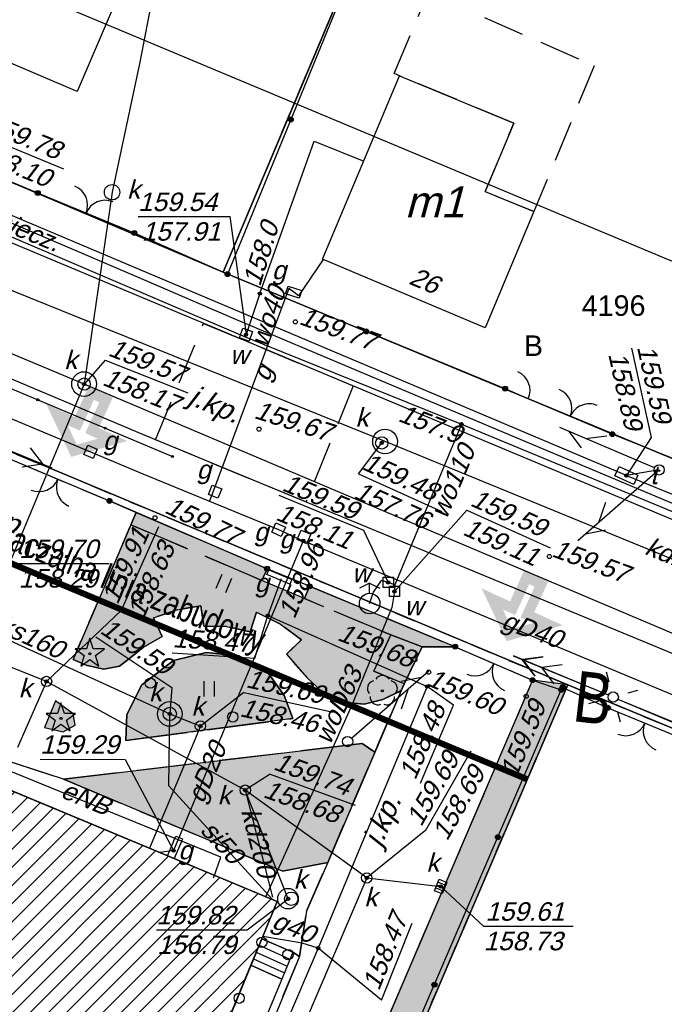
# Model space of a CAD drawing. Header units: inches. Extents: x -32878 to 1350, y -30866 to -1619.
# Tile 26 of 32: x -17475 to -14338, y -15086 to -10292. Entities that reach past the tile are written whole.
import ezdxf

# ---------------------------------------------------------------- set-up
doc = ezdxf.new("R2010")
doc.units = ezdxf.units.IN
doc.header["$MEASUREMENT"] = 0
for name, pattern in [('4001', [0]), ('4002', [2, 1, -1]), ('4003', [3, 2, -1]), ('4004', [4, 3, -1]), ('HIDDEN2', [4.7625, 3.175, -1.5875])]:
    doc.linetypes.add(name, pattern=pattern)
for name, color, linetype in [('-kis_wym', 7, 'Continuous'), ('BUDYNKI', 7, 'Continuous'), ('dim', 40, 'Continuous'), ('DROGI', 135, 'Continuous'), ('DZIALKI', 7, 'Continuous'), ('ELEMENTY_BUDYNKOW', 7, 'Continuous'), ('LINIE_NAPOWIETRZNE', 184, 'Continuous'), ('ODGIK_1', 7, 'Continuous'), ('OGRODZENIA', 9, 'Continuous'), ('ROSLINNOSC', 104, 'Continuous'), ('ROŚLINNOŚĆ', 104, 'Continuous'), ('RZEZBA', 8, 'Continuous'), ('RZEŹBA', 8, 'Continuous'), ('SYSTEM', 250, 'Continuous'), ('UZ_ENERGIA', 10, 'Continuous'), ('UZ_GAZ', 54, 'Continuous'), ('UZ_KANALIZACJA', 14, 'Continuous'), ('UZ_SPECJALNE', 7, 'Continuous'), ('UZ_TELEKOMUNIKACJA', 30, 'Continuous'), ('UZ_WODA', 140, 'Continuous'), ('UZYTKI', 7, 'Continuous'), ('ZIELEN', 84, 'Continuous')]:
    doc.layers.add(name, color=color, linetype=linetype)
doc.layers.add('area', color=6, linetype='Continuous', plot=False)
doc.layers.add('sc', color=4, linetype='Continuous', lineweight=30)
doc.styles.add('arialce', font='arial.ttf', dxfattribs={"width": 0.8})
doc.styles.get("Standard").update_dxf_attribs({"font": 'arial.ttf'})

# ---------------------------------------------------------------- blocks, each defined once
blk = doc.blocks.new('2283')
at = {"layer": 'OGRODZENIA', "color": 184, "linetype": 'Continuous'}
blk.add_line((0, 0), (0, 1), dxfattribs=at)
blk = doc.blocks.new('1283')
at = {"layer": 'OGRODZENIA', "color": 184, "linetype": 'Continuous'}
for centre, start, end in [((0, 2), 270, 0), ((0, -2), 0, 90)]:
    blk.add_arc(centre, 2, start, end, dxfattribs=at)
blk = doc.blocks.new('2284')
at = {"layer": 'OGRODZENIA', "color": 184, "linetype": 'Continuous'}
blk.add_line((0, 0), (0, 1), dxfattribs=at)
blk = doc.blocks.new('1284')
at = {"layer": 'OGRODZENIA', "color": 184, "linetype": 'Continuous'}
blk.add_arc((0, 2), 2, 270, 0, dxfattribs=at)
blk = doc.blocks.new('1281')
at = {"layer": 'OGRODZENIA', "color": 184, "linetype": 'Continuous'}
for radius in [0.24, 0.16, 0.08]:
    blk.add_circle((0, 0), radius, dxfattribs=at)
blk = doc.blocks.new('1557')
at = {"layer": 'DROGI', "color": 8, "linetype": 'Continuous'}
blk.add_circle((0, 0), 0.5, dxfattribs=at)
blk = doc.blocks.new('1314')
at = {"layer": 'ELEMENTY_BUDYNKOW', "color": 7, "linetype": 'Continuous'}
blk.add_circle((0, 0), 0.5, dxfattribs=at)
blk = doc.blocks.new('1811')
at = {"layer": 'RZEŹBA', "color": 8, "linetype": 'Continuous'}
blk.add_circle((0, 0), 0.2, dxfattribs=at)
blk = doc.blocks.new('1746')
at = {"layer": 'UZ_GAZ', "color": 54, "linetype": 'Continuous'}
for radius in [0.16, 0.08]:
    blk.add_circle((0, 0), radius, dxfattribs=at)
blk = doc.blocks.new('1718')
at = {"layer": 'UZ_WODA', "color": 5, "linetype": 'Continuous'}
for p, q in [((0, 2), (-1, 1.5)), ((0, 1), (0, 2)), ((0, 2), (1, 1.5))]:
    blk.add_line(p, q, dxfattribs=at)
blk.add_circle((0, 0), 1, dxfattribs=at)
blk = doc.blocks.new('1576')
at = {"layer": 'DROGI', "color": 8, "linetype": 'Continuous'}
blk.add_circle((0, 0), 0.1, dxfattribs=at)
blk = doc.blocks.new('1363')
at = {"layer": 'LINIE_NAPOWIETRZNE', "color": 184, "linetype": 'Continuous'}
for p, q in [((0, 1.5), (0, 2.5)), ((-1.5, 0), (-2.5, 0)), ((1.5, 0), (2.5, 0)), ((0, -1.5), (0, -2.5))]:
    blk.add_line(p, q, dxfattribs=at)
blk = doc.blocks.new('1412')
at = {"layer": 'ROSLINNOSC', "color": 104, "linetype": 'Continuous'}
for p, q in [((0, 1.5), (-0.33, 0.47)), ((0.33, 0.47), (0, 1.5)), ((-0.33, 0.47), (-1.43, 0.47)), ((-1.43, 0.47), (-0.55, -0.17)), ((1.43, 0.47), (0.33, 0.47)), ((0.55, -0.17), (1.43, 0.47)), ((-0.55, -0.17), (-0.88, -1.21)), ((-0.88, -1.21), (0, -0.57)), ((0, -0.57), (0.88, -1.21)), ((0.88, -1.21), (0.55, -0.17))]:
    blk.add_line(p, q, dxfattribs=at)
blk.add_circle((0, 0), 0.1, dxfattribs=at)
blk = doc.blocks.new('1422')
at = {"layer": 'ROSLINNOSC', "color": 104, "linetype": 'Continuous'}
blk.add_circle((0, 0), 0.1, dxfattribs=at)
for centre, start, end in [((-0.71, 0.23), 102.5, 221.75), ((0, 0.75), 30.19, 149.77), ((0.71, 0.23), 318.3, 77.49), ((-0.44, -0.61), 174.33, 293.45), ((0.44, -0.61), 246.24, 5.74)]:
    blk.add_arc(centre, 0.75, start, end, dxfattribs=at)
blk = doc.blocks.new('1716')
at = {"layer": 'UZ_WODA', "color": 5, "linetype": 'Continuous'}
for radius in [0.16, 0.08]:
    blk.add_circle((0, 0), radius, dxfattribs=at)
blk = doc.blocks.new('1367')
at = {"layer": 'LINIE_NAPOWIETRZNE', "color": 30, "linetype": 'Continuous'}
for p, q in [((0, 0.5), (0, 10.5)), ((-1, 7.8), (0, 9.53)), ((0, 7.8), (1.04, 5.99))]:
    blk.add_line(p, q, dxfattribs=at)
blk = doc.blocks.new('1047')
at = {"layer": 'LINIE_NAPOWIETRZNE', "color": 1, "linetype": 'Continuous'}
blk.add_line((0, 0.5), (0, 10.5), dxfattribs=at)
blk = doc.blocks.new('1046')
at = {"layer": 'LINIE_NAPOWIETRZNE', "color": 1, "linetype": 'Continuous'}
for p in [(-1, 7.8), (1, 7.8)]:
    blk.add_line(p, (0, 9.53), dxfattribs=at)
blk = doc.blocks.new('1361')
at = {"layer": 'LINIE_NAPOWIETRZNE', "color": 184, "linetype": 'Continuous'}
blk.add_circle((0, 0), 0.5, dxfattribs=at)
blk = doc.blocks.new('1726')
at = {"layer": 'UZ_KANALIZACJA', "color": 14, "linetype": 'Continuous'}
for radius in [0.16, 0.08]:
    blk.add_circle((0, 0), radius, dxfattribs=at)
blk = doc.blocks.new('1756')
at = {"layer": 'UZ_TELEKOMUNIKACJA', "color": 30, "linetype": 'Continuous'}
for radius in [0.16, 0.08]:
    blk.add_circle((0, 0), radius, dxfattribs=at)
blk = doc.blocks.new('1450')
at = {"layer": 'ROŚLINNOŚĆ', "color": 104, "linetype": 'Continuous'}
for p, q in [((-0.5, 0), (-0.5, 1.5)), ((0.5, 0), (0.5, 1.5))]:
    blk.add_line(p, q, dxfattribs=at)
blk = doc.blocks.new('1001')
at = {"layer": 'SYSTEM', "color": 250, "linetype": 'Continuous'}
blk.add_line((0, 0), (0, 0), dxfattribs=at)
blk = doc.blocks.new('1045')
at = {"layer": 'LINIE_NAPOWIETRZNE', "color": 1, "linetype": 'Continuous'}
for p, q in [((-1, 7.8), (0, 9.53)), ((1, 7.8), (0, 9.53)), ((-1, 5.8), (0, 7.53)), ((1, 5.8), (0, 7.53))]:
    blk.add_line(p, q, dxfattribs=at)
blk = doc.blocks.new('nxsd')
at = {"layer": 'BUDYNKI', "color": 7, "linetype": '4001'}
for points in [[(40, 110.25, 0), (43.83, 119.2, 0), (44.91, 121.72, 0), (66.041, 112.701, 0), (70.94, 110.61, 0), (66.02, 99.12, 0), (40, 110.25, 0)], [(81.71, 99.88, 0), (87.27, 97.57, 0), (85.87, 94.24, 0), (88.25, 93.27, 0), (85.87, 87.6, 0), (77.95, 90.95, 0), (81.71, 99.88, 0)], [(75.75, 59.68, 0), (70.91, 47.89, 0), (59.63, 52.59, 0), (56.38, 44.4, 0), (46.92, 21.62, 0), (32.423, 27.62, 0), (34.74, 33.219, 0), (33.337, 33.8, 0), (35.591, 39.235, 0), (32.572, 40.467, 0), (31.537, 37.93, 0), (8.55, 47.31, 0), (13.33, 59, 0), (13.46, 58.95, 0), (14.88, 62.38, 0), (37.69, 52.99, 0), (40.54, 54.28, 0), (42.77, 59.62, 0), (17.48, 70.19, 0), (22.44, 81.91, 0), (75.75, 59.68, 0)]]:
    blk.add_polyline3d(points, dxfattribs=at)
at = {"layer": 'BUDYNKI', "color": 7, "linetype": '4003'}
blk.add_polyline3d([(81.71, 99.88, 0), (81.45, 99.99, 0), (83.09, 103.92, 0), (91.18, 100.37, 0), (88.25, 93.27, 0), (85.87, 94.24, 0), (87.27, 97.57, 0), (81.71, 99.88, 0)], dxfattribs=at)
at = {"layer": 'DROGI', "color": 8, "linetype": '4001'}
for p, q in [((-8.874, 121.768), (100.092, 76.131)), ((69.328, 82.365), (-7.891, 114.842)), ((57.536, 86.872, 159.707), (70.661, 81.342, 159.637)), ((97.842, 70.568), (69.328, 82.365)), ((82.8, 72.07), (81.93, 70.27)), ((88.18, 70.45, 159.989), (64.21, 14.47, 159.989)), ((81.93, 70.27), (78.21, 61.58)), ((76.51, 57.2), (76.84, 56.99)), ((76.84, 56.99), (73.73, 49.51))]:
    blk.add_line(p, q, dxfattribs=at)
at = {"layer": 'DROGI', "color": 8, "linetype": '4003'}
for p, q in [((69.831, 82.157), (72.172, 87.824)), ((72.172, 87.824), (79.454, 84.775)), ((79.454, 84.775), (77.151, 79.129)), ((77.151, 79.129), (69.831, 82.157)), ((81.93, 70.27), (82.8, 72.07)), ((82.8, 72.07), (84.41, 72.08)), ((84.41, 72.08), (88.18, 70.45)), ((88.18, 70.45), (79.172, 49.413)), ((81.79, 69.94), (81.93, 70.27)), ((80.5, 66.94), (81.79, 69.94)), ((78.21, 61.58), (80.5, 66.94)), ((77.18, 59.21), (78.21, 61.58)), ((76.84, 56.99), (77.18, 59.21)), ((73.73, 49.51), (76.84, 56.99))]:
    blk.add_line(p, q, dxfattribs=at)
at = {"layer": 'DROGI', "color": 8, "linetype": '4004'}
for p, q in [((62.58, 81.3), (67.59, 79.18)), ((67.59, 79.18), (68.89, 78.621)), ((68.89, 78.621), (65.82, 71.46)), ((68.633, 78.022), (68.89, 78.621)), ((68.89, 78.621), (75.26, 75.88)), ((75.01, 75.31), (68.633, 78.022)), ((75.26, 75.88), (75.01, 75.31)), ((77.08, 74.42), (77.33, 75.02)), ((77.33, 75.02), (84.41, 72.08)), ((81.29, 72.66), (77.08, 74.42)), ((69.73, 73.48), (70.88, 73.88)), ((70.88, 73.88), (72.04, 74.07)), ((72.04, 74.07), (72.18, 73.08)), ((70.15, 72.57), (69.73, 73.48)), ((74.43, 72.81), (74.74, 73.76)), ((74.74, 73.76), (75.92, 73.18)), ((72.18, 73.08), (73.29, 73.06)), ((73.29, 73.06), (74.43, 72.81)), ((75.92, 73.18), (76.93, 72.42)), ((69.24, 72.06), (70.15, 72.57)), ((76.93, 72.42), (76.2, 71.71)), ((80.46, 70.89), (81.29, 72.66)), ((82.8, 72.07), (81.29, 72.66)), ((81.29, 72.66), (82.8, 72.07)), ((68.66, 71.58), (69.24, 72.06)), ((82.8, 72.07), (81.93, 70.27)), ((84.41, 72.08), (82.8, 72.07)), ((65.82, 71.46), (66.5, 71.17)), ((68.08, 71.14), (68.66, 71.58)), ((72.3, 71.8), (70.71, 71.41)), ((73.88, 71.64), (72.3, 71.8)), ((75.33, 70.78), (73.88, 71.64)), ((76.2, 71.71), (77.19, 70.58)), ((66.5, 71.17), (67.32, 70.99)), ((67.32, 70.99), (68.08, 71.14)), ((70.71, 71.41), (69.17, 70.22)), ((76.1, 69.71), (75.33, 70.78)), ((77.19, 70.58), (77.94, 69.88)), ((81.93, 70.27), (80.46, 70.89)), ((69.17, 70.22), (68.44, 68.78)), ((76.51, 68.58), (76.1, 69.71)), ((77.94, 69.88), (78.92, 69.38)), ((81.79, 69.94), (80.5, 66.94)), ((80.9, 69.51), (81.79, 69.94)), ((64.97, 69.45), (64.43, 68.14)), ((65.83, 68.81), (64.97, 69.45)), ((78.92, 69.38), (79.98, 69.29)), ((79.98, 69.29), (80.9, 69.51)), ((65.92, 68.26), (65.83, 68.81)), ((68.44, 68.78), (68.39, 67.51)), ((68.39, 67.51), (76.51, 68.58)), ((64.43, 68.14), (65.33, 67.93)), ((65.33, 67.93), (65.92, 68.26)), ((79.88, 67.36), (65.36, 65.63)), ((80.5, 66.94), (79.88, 67.36)), ((61.97, 66.74), (65.36, 65.63)), ((65.36, 65.63), (61.97, 66.74)), ((75.75, 59.68), (61.479, 65.631)), ((65.36, 65.63), (76.006, 61.15)), ((76.006, 61.15), (78.21, 61.58)), ((78.21, 61.58), (77.18, 59.21)), ((75.002, 57.858), (75.75, 59.68)), ((77.18, 59.21), (76.84, 56.99)), ((76.51, 57.2), (75.002, 57.858)), ((76.84, 56.99), (76.51, 57.2))]:
    blk.add_line(p, q, dxfattribs=at)
at = {"layer": 'DZIALKI', "color": 7, "linetype": '4001'}
for p, q in [((73.12, 90.32), (84.9, 118.34)), ((84.9, 118.34), (73.12, 90.32)), ((28.93, 109.05), (73.12, 90.32)), ((73.12, 90.32), (28.93, 109.05)), ((5.86, 105.4), (89.89, 70.22)), ((89.89, 70.22), (5.86, 105.4)), ((95.02, 81.22), (73.12, 90.32)), ((73.12, 90.32), (95.02, 81.22)), ((63.61, 8.76), (89.89, 70.22)), ((89.89, 70.22), (63.61, 8.76)), ((89.89, 70.22), (117.57, 58.75)), ((117.57, 58.75), (89.89, 70.22))]:
    blk.add_line(p, q, dxfattribs=at)
at = {"layer": 'ELEMENTY_BUDYNKOW', "color": 7, "linetype": '4001'}
for p, q in [((74.873, 57.543), (76.374, 56.866)), ((74.736, 57.21), (76.238, 56.533)), ((74.599, 56.877), (76.102, 56.199))]:
    blk.add_line(p, q, dxfattribs=at)
for points in [[(75.75, 59.68, 0), (70.91, 47.89, 0), (59.63, 52.59, 0), (42.77, 59.62, 0), (17.48, 70.19, 0), (22.44, 81.91, 0), (75.75, 59.68, 0)], [(75.002, 57.858, 0), (76.51, 57.2, 0), (75.98, 55.9, 0), (74.476, 56.577, 0), (75.002, 57.858, 0)], [(75.98, 55.9, 0), (73.89, 50.87, 0), (72.381, 51.474, 0), (74.476, 56.577, 0), (75.98, 55.9, 0)]]:
    blk.add_polyline3d(points, dxfattribs=at)
at = {"layer": 'ODGIK_1', "color": 230, "linetype": '4001'}
blk.add_polyline3d([(14.009, 124.765, 0), (97.964, 89.607, 0), (99.582, 88.782, 0), (102.18, 87.169, 0), (103.612, 86.119, 0), (104.858, 84.854, 0), (106.834, 82.518, 0), (107.875, 81.068, 0), (108.662, 79.485, 0), (109.814, 76.642, 0), (110.348, 74.956, 0), (110.61, 73.197, 0), (110.826, 70.139, 0), (110.807, 68.369, 0), (110.518, 66.616, 0), (109.766, 63.644, 0), (109.188, 61.929, 0), (82.927, 0.504, 0)], dxfattribs=at)
at = {"layer": 'OGRODZENIA', "color": 184, "linetype": '4001'}
for p, q in [((82.57, 112.8), (73.334, 90.219)), ((64.102, 94.17), (49.047, 100.507)), ((73.334, 90.219), (68.802, 92.223)), ((86.847, 84.642), (73.334, 90.219)), ((94.976, 81.257), (92.062, 82.433)), ((75.26, 75.88), (67.59, 79.18)), ((77.33, 75.02), (75.26, 75.88)), ((84.41, 72.08), (77.33, 75.02)), ((88.18, 70.45), (89.58, 69.98)), ((89.58, 69.98), (89.65, 70.1)), ((89.65, 70.1), (91.847, 69.107)), ((52.53, -16.13), (89.58, 69.98))]:
    blk.add_line(p, q, dxfattribs=at)
at = {"layer": 'ROSLINNOSC', "color": 104, "linetype": '4002'}
for points in [[(75.26, 75.88, 0), (77.33, 75.02, 0), (77.08, 74.42, 0), (81.29, 72.66, 0), (80.46, 70.89, 0), (81.93, 70.27, 0), (81.79, 69.94, 0), (80.9, 69.51, 0), (79.98, 69.29, 0), (78.92, 69.38, 0), (77.94, 69.88, 0), (77.19, 70.58, 0), (76.2, 71.71, 0), (76.93, 72.42, 0), (75.92, 73.18, 0), (74.74, 73.76, 0), (74.43, 72.81, 0), (73.29, 73.06, 0), (72.18, 73.08, 0), (72.04, 74.07, 0), (70.88, 73.88, 0), (69.73, 73.48, 0), (70.15, 72.57, 0), (69.24, 72.06, 0), (68.66, 71.58, 0), (68.08, 71.14, 0), (67.32, 70.99, 0), (66.5, 71.17, 0), (65.82, 71.46, 0), (68.633, 78.022, 0), (75.01, 75.31, 0), (75.26, 75.88, 0)], [(68.39, 67.51, 0), (68.44, 68.78, 0), (69.17, 70.22, 0), (70.71, 71.41, 0), (72.3, 71.8, 0), (73.88, 71.64, 0), (75.33, 70.78, 0), (76.1, 69.71, 0), (76.51, 68.58, 0), (68.39, 67.51, 0)]]:
    blk.add_polyline3d(points, dxfattribs=at)
at = {"layer": 'UZ_ENERGIA', "color": 1, "linetype": '4001'}
for p, q in [((73.01, 61.836), (62.269, 66.223)), ((72.667, 60.864), (73.01, 61.836)), ((72.654, 60.824), (72.667, 60.864))]:
    blk.add_line(p, q, dxfattribs=at)
at = {"layer": 'UZ_GAZ', "color": 54, "linetype": '4001'}
for p, q in [((77.99, 90.931), (76.792, 89.169)), ((76.319, 89.516), (72.462, 79.161)), ((76.556, 89.342), (76.319, 89.516)), ((76.792, 89.169), (76.556, 89.342)), ((57.536, 85.394), (66.663, 81.567)), ((66.663, 81.567), (69.221, 80.494)), ((69.221, 80.494), (75.82, 77.78)), ((75.82, 77.78), (77.024, 77.238)), ((77.024, 77.238), (70.708, 62.15)), ((95.73, 69.426), (77.024, 77.238)), ((75.947, 75.38), (75.299, 73.595)), ((75.299, 73.595), (83.054, 70.148)), ((83.054, 70.148), (77.751, 57.408)), ((70.708, 62.15), (70.059, 62.053)), ((76.96, 57.65), (75.049, 57.972)), ((77.751, 57.408), (76.96, 57.65)), ((77.751, 57.408), (71.728, 43.403))]:
    blk.add_line(p, q, dxfattribs=at)
at = {"layer": 'UZ_GAZ', "color": 54, "linetype": 'Continuous'}
for p, q in [((74.668, 71.527), (75.299, 73.595)), ((70.634, 71.787), (74.668, 71.527)), ((84.338, 69.226), (83.054, 70.148)), ((82.72, 65.436), (84.338, 69.226)), ((64.214, 66.598, 160.581), (68.355, 66.596, 160.581)), ((68.355, 66.596), (70.708, 62.15)), ((80.826, 54.868), (82.318, 58.626)), ((80.826, 54.868), (77.751, 57.408))]:
    blk.add_line(p, q, dxfattribs=at)
at = {"layer": 'UZ_GAZ', "color": 54, "linetype": 'Continuous', "elevation": 160.581}
for points in [[(76.83, 89.047), (76.162, 89.255), (76.282, 89.637), (76.95, 89.429), (76.83, 89.047)], [(66.991, 81.698), (66.794, 81.239), (66.335, 81.436), (66.532, 81.895), (66.991, 81.698)], [(76.15, 77.908), (75.948, 77.45), (75.49, 77.652), (75.692, 78.11), (76.15, 77.908)]]:
    blk.add_lwpolyline(points, dxfattribs=at)
at = {"layer": 'UZ_GAZ', "color": 54, "linetype": 'Continuous'}
for points in [[(72.868, 79.305), (72.403, 79.488), (72.586, 79.953), (73.051, 79.77), (72.868, 79.305)], [(77.385, 77.552), (77.183, 77.094), (76.725, 77.296), (76.927, 77.754), (77.385, 77.552)]]:
    blk.add_lwpolyline(points, dxfattribs=at)
at = {"layer": 'UZ_GAZ', "color": 54, "linetype": '4001'}
for points in [[(75.34, 75.83, 0), (76.46, 75.36, 0), (76.363, 75.13, 0), (75.244, 75.602, 0), (75.34, 75.83, 0)], [(71.094, 62.603, 0), (70.74, 61.769, 0), (70.417, 61.904, 0), (70.819, 62.863, 0), (71.146, 62.727, 0), (71.094, 62.603, 0)]]:
    blk.add_polyline3d(points, dxfattribs=at)
at = {"layer": 'UZ_KANALIZACJA', "color": 14, "linetype": '4001'}
for p, q in [((69.584, 103.242), (69.073, 100.547)), ((66.354, 84.869, 159.544), (28.73, 100.64, 159.911)), ((69.073, 100.547), (67.716, 94.207)), ((67.716, 94.207), (66.354, 84.869)), ((81, 82.07), (58.63, 91.11)), ((66.354, 84.869), (61.408, 72.997)), ((100.524, 70.373, 159.316), (66.354, 84.869, 159.544)), ((124.073, 64.392), (81, 82.07)), ((64.53, 70.39, 159.911), (56.52, 73.58, 159.911)), ((61.408, 72.997), (70.524, 68.807)), ((64.53, 70.39), (63.11, 67.18)), ((74.2, 65.1, 159.741), (64.53, 70.39, 159.911)), ((70.524, 68.807), (72.014, 68.219)), ((72.014, 68.219), (69.538, 62.27)), ((76.28, 59.81, 159.821), (74.2, 65.1, 159.741)), ((74.2, 65.1), (75.53, 59.89)), ((80.11, 60.82, 159.691), (74.2, 65.1, 159.741)), ((80.11, 60.82, 159.691), (73.32, 44.89, 159.741)), ((80.11, 60.82, 159.691), (83.71, 60.4, 159.611))]:
    blk.add_line(p, q, dxfattribs=at)
at = {"layer": 'UZ_KANALIZACJA', "color": 14, "linetype": 'Continuous'}
for p, q in [((67.377, 86.027), (66.354, 84.869)), ((67.377, 86.027, 159.544), (71.398, 84.435, 159.544)), ((79.715, 80.501), (80.84, 82)), ((79.715, 80.501), (83.771, 78.657)), ((68.178, 73.867, 159.911), (69.998, 77.936, 159.911)), ((63.168, 76.13), (67.582, 76.128)), ((68.178, 73.867), (64.53, 70.39)), ((66.926, 72.554), (70.632, 70.087)), ((70.632, 70.087), (70.524, 68.807)), ((74.131, 69.851), (72.014, 68.219)), ((74.131, 69.851), (78.478, 68.885)), ((82.992, 63.14, 159.691), (85.19, 67.012, 159.691)), ((75.418, 65.871), (74.2, 65.1)), ((75.418, 65.871, 159.741), (79.54, 64.372, 159.741)), ((82.992, 63.14), (80.11, 60.82)), ((83.525, 60.476), (83.895, 60.324)), ((83.582, 60.615, 159.681), (83.952, 60.462, 159.681)), ((83.468, 60.338), (83.838, 60.185)), ((85.799, 58.47), (83.71, 60.4)), ((74.285, 58.288), (76.28, 59.81)), ((69.871, 58.29, 159.821), (74.285, 58.288, 159.821)), ((85.799, 58.47, 159.611), (90.153, 58.468, 159.611))]:
    blk.add_line(p, q, dxfattribs=at)
at = {"layer": 'UZ_KANALIZACJA', "color": 14, "linetype": 'Continuous', "elevation": 159.681}
blk.add_lwpolyline([(84.009, 60.601), (83.78, 60.046), (83.411, 60.199), (83.64, 60.754), (84.009, 60.601)], dxfattribs=at)
at = {"layer": 'UZ_KANALIZACJA', "color": 14, "linetype": 'Continuous'}
for centre, radius in [((67.716, 94.207), 0.375), ((66.354, 84.869), 0.6), ((66.354, 84.869), 0.3), ((81, 82.07, 159.671), 0.6), ((80.84, 82, 165.859), 0.3), ((64.53, 70.39), 0.25), ((70.524, 68.807), 0.6), ((70.524, 68.807), 0.325), ((72.014, 68.219), 0.25), ((74.2, 65.1, 160.081), 0.25), ((80.11, 60.82, 160.081), 0.25), ((76.28, 59.81, 159.681), 0.5), ((76.44, 59.81, 159.681), 0.325)]:
    blk.add_circle(centre, radius, dxfattribs=at)
at = {"layer": 'UZ_SPECJALNE', "color": 7, "linetype": '4001'}
for p, q in [((70.473, 65.305), (70.524, 68.807)), ((75.527, 59.773), (70.473, 65.305))]:
    blk.add_line(p, q, dxfattribs=at)
at = {"layer": 'UZ_TELEKOMUNIKACJA', "color": 30, "linetype": '4001'}
for p, q in [((69.082, 90.435), (59.885, 94.322)), ((92.75, 80.415), (69.082, 90.435)), ((94.341, 80.689), (92.75, 80.415)), ((92.75, 80.415), (145.918, 58.532))]:
    blk.add_line(p, q, dxfattribs=at)
at = {"layer": 'UZ_TELEKOMUNIKACJA', "color": 30, "linetype": 'Continuous'}
for p, q in [((92.995, 86.612), (93.953, 82.265)), ((93.953, 82.265), (92.75, 80.415))]:
    blk.add_line(p, q, dxfattribs=at)
blk.add_lwpolyline([(92.191, 80.395), (92.399, 80.85), (93.309, 80.435), (93.101, 79.98), (92.191, 80.395)], dxfattribs=at)
at = {"layer": 'UZ_WODA', "color": 5, "linetype": 'Continuous'}
for p, q in [((61.362, 96.994), (65.352, 95.35)), ((68.983, 93.022), (73.448, 93.02)), ((73.448, 93.02), (74.235, 87.274)), ((75.835, 79.46), (79.945, 77.749)), ((84.984, 78.725), (81.46, 74.77)), ((84.984, 78.725), (89.044, 76.9)), ((79.945, 77.749), (81.16, 75.21))]:
    blk.add_line(p, q, dxfattribs=at)
at = {"layer": 'UZ_WODA', "color": 5, "linetype": '4001'}
for p, q in [((74.91, 89.27), (77.55, 96.696)), ((77.55, 96.696), (79.967, 95.722)), ((54.491, 95.593), (74.193, 87.171)), ((69.145, 89.986), (61.673, 93.184)), ((73.74, 88.017), (69.145, 89.986)), ((74.91, 89.27), (74.235, 87.274)), ((85.575, 83.009), (73.74, 88.017)), ((74.235, 87.274), (74.193, 87.171)), ((74.193, 87.171), (84.72, 82.92)), ((100.189, 76.869), (85.575, 83.009)), ((84.72, 82.92), (81.484, 75.092)), ((84.72, 82.92), (100.24, 76.48)), ((80.44, 74.74), (80.824, 75.306)), ((81.16, 75.21), (80.824, 75.306)), ((81.484, 75.092), (81.16, 75.21)), ((81.484, 75.092), (81.46, 74.77)), ((80.25, 74.18), (80.44, 74.74)), ((81.46, 74.77), (81.33, 73.99)), ((81.33, 73.99), (79.39, 69.233)), ((79.39, 69.233), (75.197, 59.911))]:
    blk.add_line(p, q, dxfattribs=at)
at = {"layer": 'UZ_WODA', "color": 5, "linetype": 'Continuous'}
for points in [[(74.552, 87.431), (74.392, 86.957), (73.918, 87.117), (74.078, 87.591), (74.552, 87.431)], [(81.41, 75.46), (81.41, 74.96), (80.91, 74.96), (80.91, 75.46), (81.41, 75.46)], [(81.71, 75.02), (81.71, 74.52), (81.21, 74.52), (81.21, 75.02), (81.71, 75.02)]]:
    blk.add_lwpolyline(points, dxfattribs=at)
at = {"layer": 'UZYTKI', "color": 184, "linetype": '4002'}
for points in [[(39.91, 137.85, 0), (40.14, 137.76, 0), (50.55, 133.41, 0), (62, 128.55, 0), (73.08, 123.86, 0), (84.9, 118.34, 0), (73.12, 90.32, 0), (28.93, 109.05, 0), (38.58, 134.32, 0), (39.91, 137.85, 0)], [(25.74, -4.99, 0), (-2.78, 7.06, 0), (-14.5, -19.88, 0), (-40.63, -9.08, 0), (-29.69, 18.22, 0), (-19.37, 43.95, 0), (-13.97, 57.11, 0), (-4.62, 79.88, 0), (5.86, 105.4, 0), (89.89, 70.22, 0), (63.61, 8.76, 0), (52.9, -16.27, 0), (25.74, -4.99, 0)], [(104.54, 27.56, 0), (91.81, -2.8, 0), (63.61, 8.76, 0), (89.89, 70.22, 0), (117.57, 58.75, 0), (104.54, 27.56, 0)]]:
    blk.add_polyline3d(points, dxfattribs=at)
at = {"layer": 'DROGI', "color": 8, "xscale": 0.5, "yscale": 0.5, "zscale": 0.5}
for name, p in [('1576', (64.098, 84.107)), ('1576', (67.38, 82.725)), ('1576', (70.661, 81.342)), ('1557', (69.58, 70.31)), ('1557', (73.59, 68.66))]:
    blk.add_blockref(name, p, dxfattribs=at)
at = {"layer": 'DZIALKI', "color": 7, "xscale": 0.5, "yscale": 0.5, "zscale": 0.5}
for p in [(73.12, 90.32), (73.12, 90.32), (73.12, 90.32), (73.12, 90.32), (73.12, 90.32), (73.12, 90.32), (89.89, 70.22), (89.89, 70.22), (89.89, 70.22), (89.89, 70.22), (89.89, 70.22), (89.89, 70.22)]:
    blk.add_blockref('1001', p, dxfattribs=at)
at = {"layer": 'ELEMENTY_BUDYNKOW', "color": 7, "xscale": 0.5, "yscale": 0.5, "zscale": 0.5}
for p in [(75.007, 57.688), (76.281, 57.088), (73.902, 54.966)]:
    blk.add_blockref('1314', p, dxfattribs=at)
at = {"layer": 'LINIE_NAPOWIETRZNE', "color": 30, "xscale": 0.5, "yscale": 0.5, "zscale": 0.5}
for p, rotation in [((94.341, 80.689, 159.979), 66.88199800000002), ((94.341, 80.689, 159.979), 131.108501), ((79.182, 67.461, 159.979), 311.108501)]:
    blk.add_blockref('1367', p, dxfattribs=dict(at, rotation=rotation))
at = {"layer": 'LINIE_NAPOWIETRZNE', "color": 1}
for name, p, xscale, yscale, zscale, rotation in [('1047', (59.926, 82.782, 159.979), 0.5, 0.5, 0.5, 247.7707369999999), ('1046', (59.926, 82.782, 159.979), 0.5, 0.5, 0.5, 247.7707369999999), ('1045', (92.107, 69.63), 0.4999999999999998, 0.4999999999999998, 0.4999999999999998, 67.49923199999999), ('1047', (92.107, 69.63, 159.979), 0.5, 0.5, 0.5, 67.770737), ('1047', (92.107, 69.63), 0.4999999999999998, 0.4999999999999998, 0.4999999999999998, 67.49923199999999), ('1046', (92.107, 69.63, 159.979), 0.5, 0.5, 0.5, 67.770737), ('1047', (92.107, 69.63, 159.979), 0.5, 0.5, 0.5, 247.0167160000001), ('1047', (92.107, 69.63), 0.5, 0.5, 0.5, 247.381994)]:
    blk.add_blockref(name, p, dxfattribs=dict(at, xscale=xscale, yscale=yscale, zscale=zscale, rotation=rotation))
at = {"layer": 'LINIE_NAPOWIETRZNE', "color": 184, "xscale": 0.5, "yscale": 0.5, "zscale": 0.5}
for name, p, rotation in [('1361', (94.341, 80.689, 165.859), 359.99), ('1363', (92.107, 69.63), 285.54653), ('1361', (92.107, 69.63, 165.859), 359.99)]:
    blk.add_blockref(name, p, dxfattribs=dict(at, rotation=rotation))
blk.add_blockref('1361', (79.182, 67.461, 159.979), dxfattribs=at)
at = {"layer": 'OGRODZENIA', "color": 184, "xscale": 0.5, "yscale": 0.5, "zscale": 0.5}
for p in [(76.413, 97.746), (64.102, 94.17), (68.802, 92.223), (73.334, 90.219), (73.334, 90.219), (73.334, 90.219), (80.091, 87.43), (86.847, 84.642), (92.062, 82.433), (67.59, 79.18), (75.26, 75.88), (75.26, 75.88), (77.33, 75.02), (77.33, 75.02), (84.41, 72.08), (88.18, 70.45), (89.58, 69.98), (89.58, 69.98), (89.65, 70.1), (89.65, 70.1), (91.847, 69.107), (86.492, 62.804), (83.405, 55.628)]:
    blk.add_blockref('1281', p, dxfattribs=at)
at = {"layer": 'OGRODZENIA', "color": 184}
for name, p, xscale, yscale, zscale, rotation in [('1283', (66.452, 93.197), 0.5, 0.5, 0.5, 67.497958), ('1284', (87.974, 84.149), 0.5, 0.5, 0.5, 66.373289), ('1283', (90.018, 83.291), 0.5, 0.5, 0.5, 67.22903300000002), ('1283', (65.085, 80.24), 0.4999999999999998, 0.4999999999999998, 0.4999999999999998, 247.064169), ('1283', (86.295, 71.265), 0.5, 0.5, 0.5, 246.618239), ('1283', (93.637, 68.365), 0.5, 0.5, 0.5, 247.490424)]:
    blk.add_blockref(name, p, dxfattribs=dict(at, xscale=xscale, yscale=yscale, zscale=zscale, rotation=rotation))
for name, p, xscale, yscale, rotation in [('2283', (68.802, 92.223), 0.5, 5.087318, 67.497958), ('2284', (87.974, 84.149), 0.5, 1.230113, 66.373289), ('2283', (92.062, 82.433), 0.5, 4.433554, 67.22903300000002), ('2283', (62.58, 81.3), 0.4999999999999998, 5.440083, 247.064169), ('2283', (84.41, 72.08), 0.5, 4.107286, 246.618239), ('2283', (91.847, 69.107), 0.5, 3.876315, 247.490424)]:
    blk.add_blockref(name, p, dxfattribs=dict(at, xscale=xscale, yscale=yscale, rotation=rotation))
at = {"layer": 'ROSLINNOSC', "color": 104, "xscale": 0.5, "yscale": 0.5, "zscale": 0.5, "rotation": 336.962002}
blk.add_blockref('1450', (73.018, 74.825), dxfattribs=at)
blk.add_blockref('1450', (73.018, 74.825), dxfattribs=at)
at = {"layer": 'ROSLINNOSC', "color": 104, "xscale": 0.5, "yscale": 0.5, "zscale": 0.5}
for name, p in [('1412', (66.63, 71.74)), ('1422', (80.87, 69.93)), ('1450', (72.45, 69.655)), ('1450', (72.45, 69.655)), ('1412', (65.23, 68.59))]:
    blk.add_blockref(name, p, dxfattribs=at)
at = {"layer": 'RZEZBA', "color": 8, "xscale": 0.5, "yscale": 0.5, "zscale": 0.5}
for p in [(76.634, 87.898, 159.771), (74.87, 82.675, 159.671), (69.81, 78.358, 159.771), (88.995, 76.472, 159.571), (82.454, 71.453, 159.681), (83.124, 70.839, 159.601), (87.867, 69.668, 159.591)]:
    blk.add_blockref('1811', p, dxfattribs=at)
at = {"layer": 'UZ_GAZ', "color": 54, "xscale": 0.5, "yscale": 0.5, "zscale": 0.5}
for p in [(77.024, 77.238, 160.581), (75.299, 73.595), (83.054, 70.148), (70.708, 62.15, 160.581), (77.751, 57.408)]:
    blk.add_blockref('1746', p, dxfattribs=at)
at = {"layer": 'UZ_KANALIZACJA', "color": 14, "xscale": 0.5, "yscale": 0.5, "zscale": 0.5}
for p in [(66.354, 84.869, 159.544), (80.84, 82), (64.53, 70.39, 159.911), (70.524, 68.807), (72.014, 68.219), (74.2, 65.1, 159.741), (80.11, 60.82, 159.691), (76.28, 59.81, 159.821)]:
    blk.add_blockref('1726', p, dxfattribs=at)
at = {"layer": 'UZ_KANALIZACJA', "color": 14, "xscale": 0.5, "yscale": 0.5, "zscale": 0.5, "rotation": 337.533926}
blk.add_blockref('1726', (83.71, 60.4, 159.611), dxfattribs=at)
at = {"layer": 'UZ_TELEKOMUNIKACJA', "color": 30, "xscale": 0.5, "yscale": 0.5, "zscale": 0.5, "rotation": 155.45}
blk.add_blockref('1756', (92.75, 80.415), dxfattribs=at)
at = {"layer": 'UZ_WODA', "color": 5, "xscale": 0.5, "yscale": 0.5, "zscale": 0.5}
for name, p in [('1716', (74.91, 89.27)), ('1716', (84.72, 82.92)), ('1716', (81.16, 75.21)), ('1718', (80.25, 74.18, 159.471)), ('1716', (81.46, 74.77))]:
    blk.add_blockref(name, p, dxfattribs=at)
at = {"layer": 'UZ_WODA', "color": 5, "xscale": 0.5, "yscale": 0.5, "zscale": 0.5, "rotation": 341.315679}
blk.add_blockref('1716', (74.235, 87.274), dxfattribs=at)
at = {"layer": 'BUDYNKI', "color": 7, "oblique": 15}
for s, height, rotation, p in [('m1', 1.5, 359.97, (81.966, 92.994)), ('26', 0.9, 337, (82.11, 89.77))]:
    blk.add_text(s, height=height, rotation=rotation, dxfattribs=at).set_placement(p)
at = {"layer": 'DROGI', "color": 8, "oblique": 15}
for s, rotation, p in [('j.kp.', 337.2808, (71.354, 83.919)), ('ch.kp.', 336.3295, (59.915, 78.866)), ('j.kp.', 66.5103, (80.799, 62.268))]:
    blk.add_text(s, height=1, rotation=rotation, dxfattribs=at).set_placement(p)
at = {"layer": 'DZIALKI', "color": 7}
blk.add_text('4196', height=1, dxfattribs=at).set_placement((90.569, 88.189))
at = {"layer": 'RZEZBA', "color": 8, "oblique": 15}
for s, rotation, p in [('159.77', 339.86, (76.764, 87.808, 159.771)), ('159.67', 342.28, (74.579, 83.227, 159.671)), ('159.77', 334.33, (70.22, 78.628, 159.771)), ('159.57', 339.65, (89.065, 76.492, 159.571)), ('159.68', 338.8801, (78.624, 72.42, 159.681)), ('159.60', 336.4741, (82.97, 70.232, 159.601)), ('159.59', 67.4536, (87.391, 65.658, 159.591))]:
    blk.add_text(s, height=0.9, rotation=rotation, dxfattribs=at).set_placement(p)
at = {"layer": 'UZ_ENERGIA', "color": 1, "oblique": 15}
blk.add_text('eNB', height=0.9, rotation=337.3915, dxfattribs=at).set_placement((65.15, 64.773))
at = {"layer": 'UZ_GAZ', "color": 54, "oblique": 15}
for s, rotation, p in [('g', 359.97, (75.487, 89.967, 160.581)), ('g', 69.1665, (75.328, 84.933)), ('g', 359.97, (67.27, 81.667, 160.581)), ('g', 359.97, (71.832, 80.259)), ('g', 359.97, (74.616, 77.23, 160.581)), ('g', 359.97, (75.851, 76.874)), ('158.96', 66.5, (76.589, 73.386, 160.581)), ('g', 359.97, (74.654, 74.744)), ('gD40', 340.0293, (86.606, 73.005)), ('158.47 ', 356.3122, (70.651, 72.057)), ('158.48 ', 66.8791, (82.472, 65.542)), ('159.29 ', 359.97, (64.214, 66.868, 160.581)), ('gD20', 67.2853, (72.158, 64.403)), ('g', 359.97, (70.938, 61.721)), ('g40', 337.2062, (75.43, 58.42)), (' 158.47', 68.3497, (80.575, 54.968))]:
    blk.add_text(s, height=0.9, rotation=rotation, dxfattribs=at).set_placement(p)
at = {"layer": 'UZ_KANALIZACJA', "color": 14, "oblique": 15}
for s, rotation, p in [('k', 359.97, (68.442, 93.897)), ('159.57', 338.3978, (67.476, 86.278)), ('k', 359.97, (65.385, 85.603)), ('158.17', 338.3978, (67.193, 84.841)), ('k', 359.97, (79.558, 82.801, 165.859)), ('159.48', 335.556, (79.827, 80.747)), ('157.76', 335.556, (79.425, 79.347)), ('159.70', 359.97, (63.19, 76.4)), ('159.91', 65.9066, (67.981, 74.088)), ('kdD400', 337.95, (93.577, 76.611)), ('158.63', 65.9066, (69.246, 73.389)), ('158.29', 359.97, (63.167, 74.96)), ('ks160', 335.6178, (62.073, 72.844)), ('159.59', 326.3519, (67.076, 72.779)), ('k', 359.97, (63.169, 69.623)), ('159.69', 347.4712, (74.19, 70.115)), ('k', 359.97, (69.506, 69.418)), ('k', 359.97, (71.574, 68.729)), ('158.46', 347.4712, (73.893, 68.705)), ('159.74', 340.0169, (75.52, 66.121)), ('159.69', 60.4122, (82.757, 63.273)), ('158.69', 60.4122, (84.016, 62.574)), ('k', 359.97, (72.851, 64.403, 160.081)), ('158.68', 340.0169, (75.018, 64.771)), ('kd200', 284.3205, (73.991, 64.098)), ('k', 359.97, (83.004, 61.121)), ('k', 359.97, (76.553, 60.304, 159.681)), ('k', 359.97, (79.989, 59.446, 160.081)), ('159.82', 359.97, (69.871, 58.56)), ('159.61', 359.97, (85.887, 58.74)), ('156.79', 359.97, (69.907, 57.12)), ('158.73', 359.97, (85.798, 57.3))]:
    blk.add_text(s, height=0.9, rotation=rotation, dxfattribs=at).set_placement(p)
at = {"layer": 'UZ_SPECJALNE', "color": 7, "oblique": 15}
blk.add_text('si50', height=0.9, rotation=312.5014, dxfattribs=at).set_placement((71.971, 63.108))
at = {"layer": 'UZ_TELEKOMUNIKACJA', "color": 30, "oblique": 15}
for s, rotation, p in [('158.89', 282.4259, (91.86, 86.326)), ('159.59', 282.4259, (93.259, 86.67)), ('t', 359.97, (93.901, 79.995))]:
    blk.add_text(s, height=0.9, rotation=rotation, dxfattribs=at).set_placement(p)
at = {"layer": 'UZ_WODA', "color": 5, "oblique": 15}
for s, rotation, p in [('159.78', 337.6108, (61.465, 97.244)), ('158.10', 337.6108, (60.972, 95.889)), ('woD73-niecz.', 337.8171, (57.929, 94.164)), ('159.54', 359.97, (68.983, 93.292)), ('157.91', 359.97, (69.16, 91.852)), ('158.0', 72.7585, (74.915, 89.577)), ('wo40', 71.8569, (75.271, 86.594)), ('w', 359.97, (73.443, 85.841)), ('157.9', 338.7204, (81.587, 83.085)), ('wo110', 67.153, (83.986, 78.245)), ('159.59', 337.4021, (75.939, 79.709)), ('159.59', 335.7926, (85.095, 78.971)), ('158.11', 337.4021, (75.627, 78.279)), ('159.11', 335.7926, (84.731, 77.556)), ('w', 359.97, (79.389, 75.21)), ('w', 359.97, (81.941, 73.612)), ('woD63', 65.782, (78.324, 67.26))]:
    blk.add_text(s, height=0.9, rotation=rotation, dxfattribs=at).set_placement(p)
at = {"layer": 'UZYTKI', "color": 184}
blk.add_text('B', height=1, dxfattribs=at).set_placement((87.755, 86.239))

msp = doc.modelspace()

# ---------------------------------------------------------------- hatches: boundary and pattern name
at = {"layer": 'RZEZBA'}
h = msp.add_hatch(dxfattribs=at)
h.set_pattern_fill('ANSI31', color=256, scale=500)
h.paths.add_polyline_path([(-16222.089, -14584.918), (-16706.089, -15763.918), (-17834.089, -15293.918), (-19520.089, -14590.918), (-22049.089, -13533.918), (-21553.089, -12361.918)])
h.paths.add_polyline_path([(-19520.089, -14590.918), (-17834.089, -15293.918), (-18159.089, -16112.918), (-19105.089, -18390.918), (-20554.789, -17790.918), (-20323.089, -17231.018), (-20463.389, -17172.918), (-20237.989, -16629.418), (-19741.089, -15521.918), (-19106.089, -15788.918), (-18972.089, -15481.918), (-19743.089, -15124.918)])
h.paths.add_polyline_path([(-22309.089, -14314.918), (-20028.089, -15253.918), (-19743.089, -15124.918), (-18972.089, -15481.918), (-19106.089, -15788.918), (-19741.089, -15521.918), (-20237.989, -16629.418), (-20539.889, -16506.218), (-20643.389, -16759.918), (-22942.089, -15821.918), (-22464.089, -14652.918), (-22451.089, -14657.918)])
at = {"layer": 'ZIELEN', "transparency": 33554483}
h = msp.add_hatch(color=256, dxfattribs=at)
h.dxf.hatch_style = 1
edge = h.paths.add_edge_path(flags=16)
edge.add_arc((-21869.089, -11314.918), 24.995, 0, 360)
edge = h.paths.add_edge_path(flags=16)
edge.add_arc((-22074.089, -11229.918), 24.995, 0, 360)
edge = h.paths.add_edge_path(flags=16)
edge.add_arc((-21980.089, -10994.918), 24.995, 0, 360)
edge = h.paths.add_edge_path(flags=16)
edge.add_arc((-21777.089, -11073.918), 25.035, 0, 360)
h.paths.add_polyline_path([(-21929.089, -10601.918), (-22227.089, -11288.918), (-21836.089, -11446.918), (-21786.089, -11342.918), (-21526.089, -10770.918), (-21741.613, -10680.537), (-21815.02, -10649.753)])
h.paths.add_polyline_path([(-21212.989, -11823.418), (-21584.589, -11991.318), (-21702.189, -12274.618), (-21564.089, -12329.918), (-21558.74, -12317.063), (-18615.089, -13541.918), (-18600.089, -13504.918), (-18476.033, -13559.762), (-18488.089, -13592.918), (-18384.368, -13635.126), (-18147.874, -13103.014)])
h.paths.add_polyline_path([(-20356.789, -14863.618), (-20446.532, -15081.629), (-22309.089, -14314.918), (-22265.689, -14215.318), (-22119.189, -14138.318)], flags=17)
h.paths.add_polyline_path([(-22799.346, -16699.365), (-22850.089, -16677.918), (-22888.089, -16766.918), (-23196.089, -15970.918), (-20704.089, -16992.918), (-20916.389, -17495.214), (-20962.141, -17475.66), (-20866.089, -17250.918), (-22706.089, -16475.918)], flags=17)
h.paths.add_polyline_path([(-17300.089, -13607.918), (-17354.089, -13738.918), (-17264.089, -13759.918), (-17205.089, -13726.918), (-17214.089, -13671.918)], flags=17)
h.paths.add_polyline_path([(-19738.984, -12497.665), (-19372.089, -12649.918), (-19525.089, -13015.918), (-19892.089, -12864.918)], flags=16)
h.paths.add_polyline_path([(-17261.089, -13989.918), (-15809.089, -13816.918), (-15747.089, -13858.918), (-15976.089, -14394.918), (-16196.489, -14437.918), (-16682.53, -14233.384)], flags=17)
h.paths.add_polyline_path([(-16146.089, -13694.918), (-16958.089, -13801.918), (-16953.089, -13674.918), (-16880.089, -13530.918), (-16726.089, -13411.918), (-16567.089, -13372.918), (-16409.089, -13388.918), (-16264.089, -13474.918), (-16187.089, -13581.918)])
h.paths.add_polyline_path([(-16908.101, -12690.845), (-17215.089, -13406.918), (-17147.089, -13435.918), (-17065.089, -13453.918), (-16989.089, -13438.918), (-16931.089, -13394.918), (-16873.089, -13346.918), (-16782.089, -13295.918), (-16824.089, -13204.918), (-16709.089, -13164.918), (-16593.089, -13145.918), (-16579.089, -13244.918), (-16468.089, -13246.918), (-16354.089, -13271.918), (-16323.089, -13176.918), (-16205.573, -13234.68), (-16104.089, -13310.918), (-16177.089, -13381.918), (-16078.089, -13494.918), (-16003.089, -13564.918), (-15905.089, -13614.918), (-15799.089, -13623.918), (-15707.089, -13601.918), (-15618.249, -13558.995), (-15517.089, -13345.918), (-15356.089, -13344.918), (-16064.089, -13050.918), (-16089.089, -13110.918), (-16296.089, -13021.918), (-16271.089, -12964.918)])
h.paths.add_polyline_path([(-18937.389, -18454.218), (-19010.889, -18648.518), (-17385.489, -19340.418), (-18548.089, -22122.718), (-24424.553, -19647.512), (-24332.057, -20039.218), (-25363.089, -22492.918), (-25247.089, -22540.918), (-24075.089, -19846.918), (-18507.089, -22179.918), (-14808.089, -13530.918), (-14979.089, -13507.918), (-15071.33, -13723.334), (-15241.926, -14121.738), (-15879.889, -15611.618), (-17376.089, -19105.918)])
h.paths.add_polyline_path([(-18159.089, -16112.918), (-19031.289, -18213.118), (-18921.489, -18258.818), (-18273.089, -16738.918), (-17628.089, -17007.918), (-17517.089, -17037.918), (-17401.089, -17041.918), (-17280.089, -17016.918), (-17161.089, -16958.918), (-17041.089, -16844.918), (-16979.089, -16732.918), (-17386.089, -16553.918), (-17008.089, -15674.918), (-16997.589, -15642.418), (-17834.089, -15293.918)], flags=17)
h.paths.add_polyline_path([(-24956.089, -18407.918), (-24908.089, -18278.918), (-24675.089, -18367.918), (-24445.089, -18464.918), (-24494.089, -18594.918), (-24724.089, -18496.918)], flags=16)
h.paths.add_polyline_path([(-23336.089, -16061.918), (-23994.089, -16540.918), (-24634.789, -18152.118), (-24989.889, -18009.718), (-25241.889, -18641.718), (-24430.789, -18968.718), (-23299.689, -16196.418)], flags=17)
h.paths.add_polyline_path([(-20327.289, -11270.318), (-20527.089, -11741.918), (-21365.089, -11391.918), (-21416.044, -11512.937), (-18677.089, -12659.918), (-18615.089, -12518.918), (-18708.089, -12478.918), (-18669.089, -12386.918), (-18806.089, -12327.918), (-18825.089, -12372.918), (-20214.089, -11792.918), (-20251.089, -11885.918), (-20436.089, -11808.918), (-20359.089, -11624.918), (-20175.089, -11701.918), (-20194.089, -11746.918), (-18852.085, -12308.909), (-18832.089, -12262.918), (-18648.089, -12339.918), (-18609.089, -12248.918), (-18378.089, -12347.918), (-18417.089, -12438.918), (-18233.089, -12517.918), (-18351.089, -12794.917), (-18397.088, -12775.915), (-18299.089, -12545.918), (-18437.089, -12486.918), (-18477.089, -12577.918), (-18569.089, -12538.918), (-18629.089, -12678.918), (-18397.089, -12775.918), (-18351.089, -12794.918), (-17951.089, -12962.918), (-17701.628, -12364.052), (-18478.989, -12049.818)])
h.paths.add_polyline_path([(-23992.089, -18454.918), (-23936.089, -18476.918), (-24014.089, -18658.918), (-24068.089, -18636.918)], flags=16)
h.paths.add_polyline_path([(-23475.089, -17184.918), (-23420.089, -17206.918), (-23494.089, -17388.918), (-23549.027, -17368.94)], flags=16)
h.paths.add_polyline_path([(-23754.089, -18025.918), (-23807.089, -18004.918), (-23734.089, -17819.918), (-23678.089, -17840.918)], flags=16)
h.paths.add_polyline_path([(-23296.989, -16741.918), (-24225.089, -18998.518), (-24013.303, -19079.212), (-23108.889, -16920.818), (-22984.489, -16973.418), (-23028.089, -16855.218)], flags=17)
h.paths.add_polyline_path([(-22049.089, -13533.918), (-22131.589, -13764.918), (-22110.189, -13856.018), (-20267.189, -14648.218), (-20136.289, -14333.418)], flags=17)
h.paths.add_polyline_path([(-22615.089, -12943.918), (-22695.689, -12750.318), (-22671.189, -12683.518), (-23879.389, -12243.018), (-23032.594, -10136.273), (-23227.655, -10053.26), (-25194.089, -14841.918), (-25734.089, -16157.918), (-26766.089, -18730.918), (-27860.089, -21460.918), (-27570.06, -21580.792), (-25551.089, -22415.918), (-24546.796, -20081.46), (-24678.889, -19542.818), (-25774.989, -22282.618), (-27563.377, -21564.082), (-26362.889, -18562.418), (-26208.089, -18197.918), (-25766.089, -18368.918), (-24813.089, -16013.918), (-24037.089, -16312.918), (-23135.783, -15655.637), (-23339.484, -15572.561), (-23016.835, -14788.306), (-22777.222, -14886.792), (-22760.089, -14844.918), (-22805.089, -14749.918), (-23047.954, -14663.345), (-23215.819, -14603.506), (-23547.089, -14473.918), (-23734.089, -14988.918), (-23873.964, -14937.576), (-24030.089, -15362.918), (-24884.19, -15051.881), (-23969.089, -12507.918), (-22783.089, -12930.918), (-23190.089, -14069.918), (-23378.089, -14003.918), (-23491.151, -14325.972), (-23159.889, -14445.418), (-22952.489, -14525.168), (-22745.089, -14604.918), (-22641.089, -14570.918), (-22636.479, -14559.734), (-22880.775, -14459.031), (-22557.675, -13675.015), (-22313.946, -13775.45), (-22224.795, -13559.317), (-22469.197, -13458.571), (-22302.753, -13056.312)])
h.paths.add_polyline_path([(-22138.689, -12860.718), (-21746.289, -11930.118), (-21911.989, -11680.318), (-22354.789, -12782.318)])
at = {"layer": 'ZIELEN', "linetype": 'Continuous', "transparency": 33554483}
msp.add_hatch(color=256, dxfattribs=at).paths.add_polyline_path([(-17300.089, -13607.918), (-17354.089, -13738.918), (-17264.089, -13759.918), (-17205.089, -13726.918), (-17214.089, -13671.918)])

# ---------------------------------------------------------------- linework, layer by layer
at = {"layer": '-kis_wym'}
msp.add_lwpolyline([(-20554.822, -17790.904), (-19105.089, -18390.918), (-18159.089, -16112.918), (-17834.089, -15293.918), (-16706.089, -15763.918), (-16222.089, -14584.918), (-18337.889, -13702.618), (-21553.089, -12361.918)], dxfattribs=at)
at = {"color": 1, "linetype": 'HIDDEN2', "ltscale": 50, "const_width": 30}
msp.add_lwpolyline([(-23401.031, -10475.448), (-15004.708, -13990.652)], dxfattribs=at)
at = {"layer": 'dim', "color": 10, "const_width": 3.172}
msp.add_lwpolyline([(-23211.089, -10012.918), (-24259.089, -12564.918), (-25194.089, -14841.918), (-25734.089, -16157.918), (-26766.089, -18730.918), (-27860.089, -21460.918), (-25247.089, -22540.918), (-24075.089, -19846.918), (-18507.089, -22179.918), (-14808.089, -13530.918)], close=True, dxfattribs=at)
at = {"layer": 'sc', "const_width": 50}
for points in [[(-17293.855, -12214.832), (-17194.629, -12260.287), (-17126.579, -12109.817), (-17054.5, -12142.747), (-17122.741, -12292.114), (-17023.01, -12337.678), (-17210.633, -12390.802)], [(-15175.239, -13112.213), (-15076.013, -13157.669), (-15007.963, -13007.198), (-14935.884, -13040.129), (-15004.125, -13189.495), (-14904.394, -13235.059), (-15092.017, -13288.183)]]:
    msp.add_lwpolyline(points, close=True, dxfattribs=at)
at = {"layer": 'ZIELEN'}
for points in [[(-16908.101, -12690.845), (-17215.089, -13406.918), (-17147.089, -13435.918), (-17065.089, -13453.918), (-16989.089, -13438.918), (-16931.089, -13394.918), (-16873.089, -13346.918), (-16782.089, -13295.918), (-16824.089, -13204.918), (-16709.089, -13164.918), (-16593.089, -13145.918), (-16579.089, -13244.918), (-16468.089, -13246.918), (-16354.089, -13271.918), (-16323.089, -13176.918), (-16205.573, -13234.68), (-16104.089, -13310.918), (-16177.089, -13381.918), (-16078.089, -13494.918), (-16003.089, -13564.918), (-15905.089, -13614.918), (-15799.089, -13623.918), (-15707.089, -13601.918), (-15618.249, -13558.995), (-15517.089, -13345.918), (-15356.089, -13344.918), (-16064.089, -13050.918), (-16089.089, -13110.918), (-16296.089, -13021.918), (-16271.089, -12964.918)], [(-18937.389, -18454.218), (-19010.889, -18648.518), (-17385.489, -19340.418), (-18548.089, -22122.718), (-24424.553, -19647.512), (-24332.057, -20039.218), (-25363.089, -22492.918), (-25247.089, -22540.918), (-24075.089, -19846.918), (-18507.089, -22179.918), (-14808.089, -13530.918), (-14979.089, -13507.918), (-15071.33, -13723.334), (-15241.926, -14121.738), (-15879.889, -15611.618), (-17376.089, -19105.918)], [(-17300.089, -13607.918), (-17354.089, -13738.918), (-17264.089, -13759.918), (-17205.089, -13726.918), (-17214.089, -13671.918)], [(-17261.089, -13989.918), (-15809.089, -13816.918), (-15747.089, -13858.918), (-15976.089, -14394.918), (-16196.489, -14437.918), (-16682.53, -14233.384)]]:
    msp.add_lwpolyline(points, close=True, dxfattribs=at)
msp.add_lwpolyline([(-16146.089, -13694.918), (-16958.089, -13801.918), (-16953.089, -13674.918), (-16880.089, -13530.918), (-16726.089, -13411.918), (-16567.089, -13372.918), (-16409.089, -13388.918), (-16264.089, -13474.918), (-16187.089, -13581.918), (-16146.089, -13694.918)], dxfattribs=at)

# ---------------------------------------------------------------- block references
at = {"layer": 'area', "xscale": 100, "yscale": 100, "zscale": 100}
msp.add_blockref('nxsd', (-23797.089, -20552.918), dxfattribs=at)

# ---------------------------------------------------------------- texts
at = {"color": 1, "linetype": 'HIDDEN2', "ltscale": 50, "style": 'arialce', "width": 0.75}
msp.add_text('nieprzekraczalna linia zabudowy', height=122.59447, rotation=337.541791, dxfattribs=at).set_placement((-18020.251, -12667.856, -13967.903))
at = {"layer": 'sc', "ltscale": 2, "insert": (-14760.857, -13460.79), "char_height": 247.104, "width": 509.7407, "attachment_point": 1, "rotation": 353.253243, "style": 'arialce'}
msp.add_mtext('B', dxfattribs=at)

doc.saveas('drawing.dxf')
